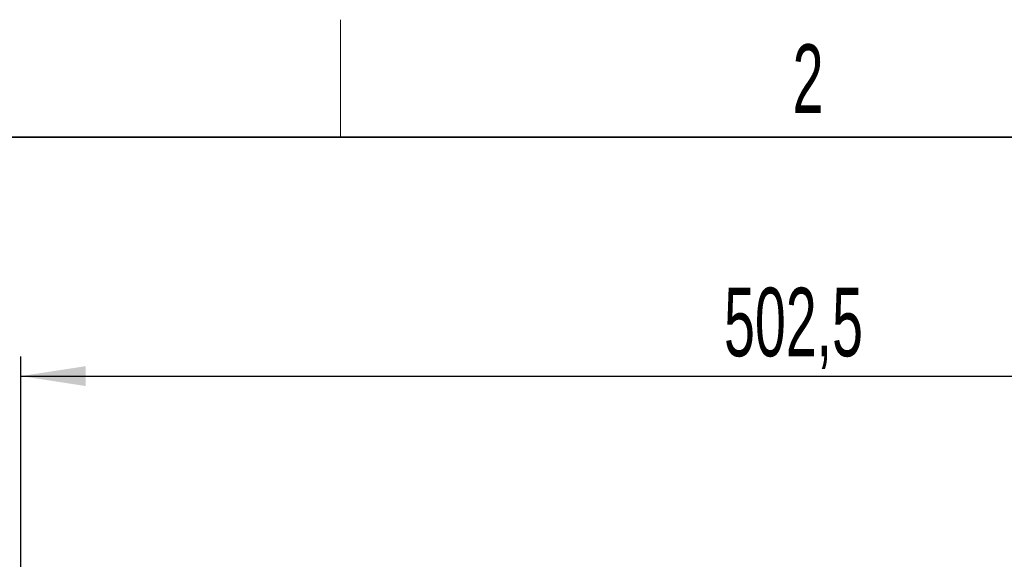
# Model space of a CAD drawing. Header units: millimetres. Extents: x 5 to 418, y 2 to 292.
# Tile 54 of 91: x 57 to 108, y 261 to 288. Entities that reach past the tile are written whole.
import ezdxf

# ---------------------------------------------------------------- set-up
doc = ezdxf.new("R2010")
doc.units = ezdxf.units.MM
doc.layers.add('SLD-0', color=7, linetype='Continuous')
doc.styles.add('SLDTEXTSTYLE0', font='TXT', dxfattribs={"width": 0.605})
doc.dimstyles.new('SLDDIMSTYLE0', dxfattribs={"dimtxt": 3.5, "dimasz": 3.302, "dimexe": 0, "dimexo": 0.0625, "dimgap": 0.875, "dimtad": 1, "dimdec": 1, "dimlfac": 6, "dimrnd": 1e-09, "dimzin": 12, "dimdsep": 46, "dimtxsty": 'SLDTEXTSTYLE0', "dimsah": 1, "dimcen": 0.09, "dimadec": 0, "dimazin": 3, "dimtfac": 1, "dimtofl": 0, "dimtmove": 0, "dimatfit": 3, "dimfxl": 1, "dimfrac": 2, "dimtolj": 1, "dimtzin": 12, "dimarcsym": 0})

# ---------------------------------------------------------------- blocks, each defined once
blk = doc.blocks.new('_D')
at = {"layer": 'SLD-0'}
for p, q in [((57.455, 248.17), (57.455, 271.307)), ((141.205, 248.17), (141.205, 271.307)), ((57.455, 270.307), (141.205, 270.307))]:
    blk.add_line(p, q, dxfattribs=at)
for points in [[(57.455, 270.307), (60.757, 269.799), (60.757, 270.815)], [(141.205, 270.307), (137.903, 270.815), (137.903, 269.799)]]:
    blk.add_solid(points, dxfattribs=at)
at = {"layer": 'SLD-0', "insert": (93.314, 274.819), "char_height": 3.5, "attachment_point": 1, "style": 'SLDTEXTSTYLE0'}
blk.add_mtext('502,5', dxfattribs=at)

msp = doc.modelspace()

# ---------------------------------------------------------------- linework, layer by layer
at = {"layer": 'SLD-0', "lineweight": 18}
msp.add_line((73.75, 282.5), (73.75, 288.5), dxfattribs=at)
at = {"layer": 'SLD-0', "lineweight": 35}
msp.add_line((408, 282.5), (26, 282.5), dxfattribs=at)

# ---------------------------------------------------------------- texts
at = {"layer": 'SLD-0', "insert": (97.6027, 287.243), "char_height": 3.5, "attachment_point": 2, "style": 'SLDTEXTSTYLE0'}
msp.add_mtext('2', dxfattribs=at)

# ---------------------------------------------------------------- dimensions: what is measured, and where the dimension line sits
at = {"layer": 'SLD-0'}
dim = msp.add_linear_dim(base=(141.2047, 270.3071), p1=(57.4547, 248.1696), p2=(141.2047, 248.1696), dimstyle='SLDDIMSTYLE0', dxfattribs=at)
dim.commit()
dim.dimension.update_dxf_attribs({"geometry": '_D', "text_midpoint": (99.3297, 270.3071), "dimtype": 160})

doc.saveas('drawing.dxf')
